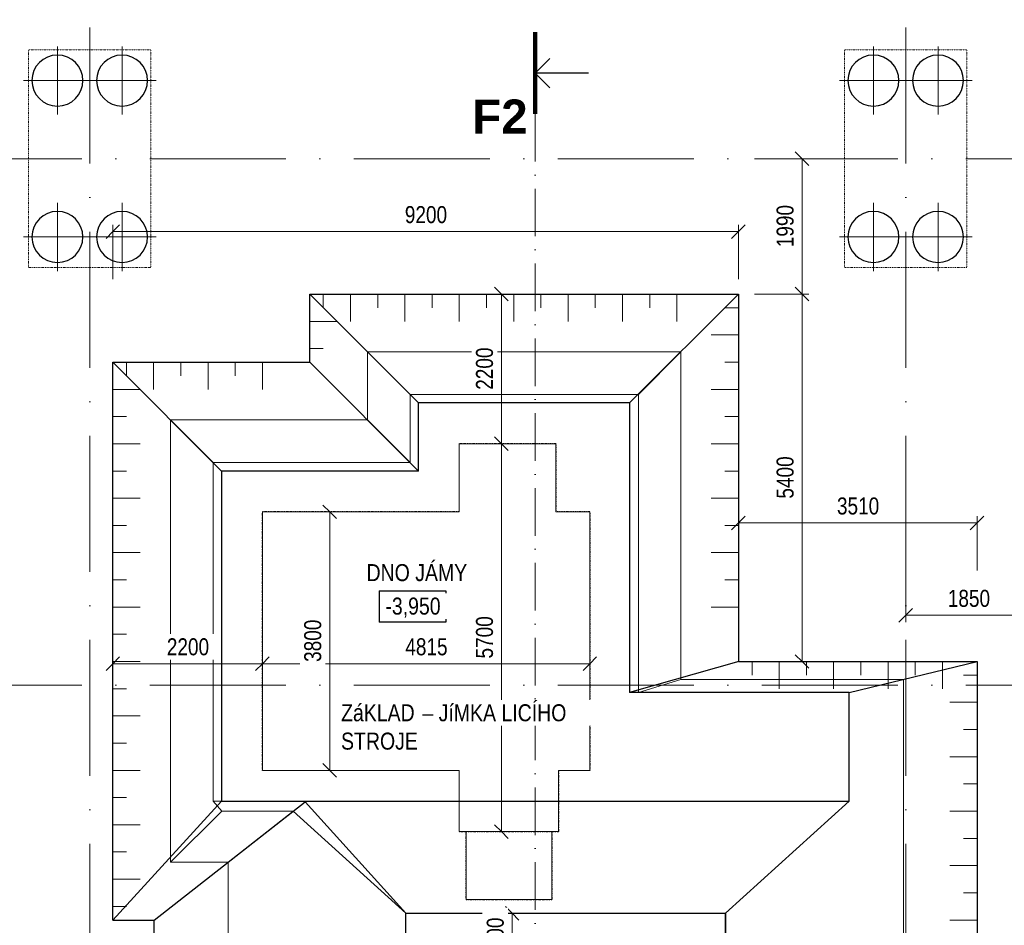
# Model space of a CAD drawing. Header units: millimetres. Extents: x 52781 to 270224, y -9967 to 33961.
# Tile 5 of 19: x 88740 to 103220, y 17222 to 30534. Entities that reach past the tile are written whole.
import ezdxf

# ---------------------------------------------------------------- set-up
doc = ezdxf.new("R2010")
doc.units = ezdxf.units.MM
for name, pattern in [('B_CARA_12', [2.6, 1, -0.8, 0, -0.8]), ('Čerchovaná 20mm', [3000, 2000, -500, 0, -500]), ('Čerchovaná řez', [1100, 700, -200, 0, -200])]:
    doc.linetypes.add(name, pattern=pattern)
for name, color, linetype, lineweight in [('CA_KOTY', 3, 'Continuous', 9), ('CA_KOTY-100', 3, 'Continuous', 9), ('CA_OSY', 5, 'Continuous', 9), ('CA_POHHRA18', 9, 'Continuous', 9), ('CA_POHHRA25', 7, 'Continuous', 13), ('CA_REZY', 1, 'Continuous', 25), ('CA_REZYZNACKY', 1, 'Continuous', 9), ('CA_TEXT25', 7, 'Continuous', 9), ('CA_ZAKLADY25', 7, 'Continuous', 13), ('CA_ZAKLADY5', 1, 'Continuous', 25), ('Terénní útvar', 7, 'Continuous', 13)]:
    doc.layers.add(name, color=color, linetype=linetype, lineweight=lineweight)
doc.styles.add('Arial Narrow', font='ARIALN.TTF', dxfattribs={"height": 250})
doc.styles.add('Arial_1', font='arial.ttf', dxfattribs={"width": 0.8, "height": 250})
doc.styles.add('Arial_B', font='arialbd.ttf', dxfattribs={"height": 500})
doc.dimstyles.new('HP_Přímá_-_2_5_mm_Ariel', dxfattribs={"dimscale": 304.8, "dimtxt": 255.06485, "dimasz": 0.656168, "dimexe": 0.328084, "dimexo": 0.0625, "dimgap": 0.164042, "dimtad": 1, "dimdec": 0, "dimzin": 0, "dimdsep": 46, "dimtxsty": 'Arial_1', "dimblk1": 'OBLIQUE', "dimblk2": 'OBLIQUE', "dimsah": 1, "dimcen": 0.09, "dimazin": 0, "dimtfac": 1, "dimtdec": 4, "dimtix": 1, "dimtmove": 0, "dimatfit": 3, "dimfxl": 2.296588, "dimfxlon": 1, "dimtvp": 1, "dimtfill": 1, "dimtolj": 1, "dimtzin": 0, "dimarcsym": 2})

# ---------------------------------------------------------------- blocks, each defined once
blk = doc.blocks.new('pilota 600 mm - D_750_650-2142272--3_400 _ Vykopy')
at = {"layer": 'CA_POHHRA18'}
for q in [(0, 500), (-500, 0), (0, -500), (500, 0)]:
    blk.add_line((0, 0), q, dxfattribs=at)
blk = doc.blocks.new('pilota 600 mm - D_750_650-2142273--3_400 _ Vykopy')
at = {"layer": 'CA_POHHRA18'}
for q in [(0, 500), (-500, 0), (500, 0), (0, -500)]:
    blk.add_line((0, 0), q, dxfattribs=at)
blk = doc.blocks.new('pilota 600 mm - D_750_650-2142284--3_400 _ Vykopy')
at = {"layer": 'CA_POHHRA18'}
for q in [(0, 500), (-500, 0), (0, -500), (500, 0)]:
    blk.add_line((0, 0), q, dxfattribs=at)
blk = doc.blocks.new('pilota 600 mm - D_750_650-2142285--3_400 _ Vykopy')
at = {"layer": 'CA_POHHRA18'}
for q in [(0, 500), (-500, 0), (500, 0), (0, -500)]:
    blk.add_line((0, 0), q, dxfattribs=at)
blk = doc.blocks.new('Opakovaný detail - 2мм М200-V8--3_400 _ Vykopy')
at = {"layer": 'CA_POHHRA18'}
for p, q in [((-10600, 0), (-10600, 400)), ((-9800, 0), (-9800, 400)), ((-9000, 0), (-9000, 400)), ((-8200, 0), (-8200, 400)), ((-7400, 0), (-7400, 400)), ((-6600, 0), (-6600, 400)), ((-5800, 0), (-5800, 400)), ((-5000, 0), (-5000, 400)), ((-4200, 0), (-4200, 400)), ((-3400, 0), (-3400, 400)), ((-2600, 0), (-2600, 400)), ((-1800, 0), (-1800, 400)), ((-1000, 0), (-1000, 400)), ((-200, 0), (-200, 400)), ((-10200, 0), (-10200, 200)), ((-9400, 0), (-9400, 200)), ((-8600, 0), (-8600, 200)), ((-7800, 0), (-7800, 200)), ((-7000, 0), (-7000, 200)), ((-6200, 0), (-6200, 200)), ((-5400, 0), (-5400, 200)), ((-4600, 0), (-4600, 200)), ((-3800, 0), (-3800, 200)), ((-3000, 0), (-3000, 200)), ((-2200, 0), (-2200, 200)), ((-1400, 0), (-1400, 200)), ((-600, 0), (-600, 200)), ((200, 0), (200, 200)), ((-400, 0), (400, 0)), ((-10800, 0), (-10000, 0)), ((-10000, 0), (-9200, 0)), ((-9200, 0), (-8400, 0)), ((-8400, 0), (-7600, 0)), ((-7600, 0), (-6800, 0)), ((-6800, 0), (-6000, 0)), ((-6000, 0), (-5200, 0)), ((-5200, 0), (-4400, 0)), ((-4400, 0), (-3600, 0)), ((-3600, 0), (-2800, 0)), ((-2800, 0), (-2000, 0)), ((-2000, 0), (-1200, 0)), ((-1200, 0), (-400, 0))]:
    blk.add_line(p, q, dxfattribs=at)
blk = doc.blocks.new('Opakovaný detail - 2мм М200-V3--3_400 _ Vykopy')
at = {"layer": 'CA_POHHRA18'}
for p, q in [((-1800, 0), (-1800, 400)), ((-1000, 0), (-1000, 400)), ((-200, 0), (-200, 400)), ((-1400, 0), (-1400, 200)), ((-600, 0), (-600, 200)), ((200, 0), (200, 200)), ((-2000, 0), (-1200, 0)), ((-1200, 0), (-400, 0)), ((-400, 0), (400, 0))]:
    blk.add_line(p, q, dxfattribs=at)
blk = doc.blocks.new('Opakovaný detail - 2мм М200-V10--3_400 _ Vykopy')
at = {"layer": 'CA_POHHRA18'}
for p, q in [((-200, 0), (-200, 400)), ((200, 0), (200, 200)), ((-400, 0), (400, 0))]:
    blk.add_line(p, q, dxfattribs=at)
blk = doc.blocks.new('Opakovaný detail - 2мм М200-V12--3_400 _ Vykopy')
at = {"layer": 'CA_POHHRA18'}
for p, q in [((-5000, 0), (-5000, 400)), ((-4200, 0), (-4200, 400)), ((-3400, 0), (-3400, 400)), ((-2600, 0), (-2600, 400)), ((-1800, 0), (-1800, 400)), ((-1000, 0), (-1000, 400)), ((-200, 0), (-200, 400)), ((-4600, 0), (-4600, 200)), ((-3800, 0), (-3800, 200)), ((-3000, 0), (-3000, 200)), ((-2200, 0), (-2200, 200)), ((-1400, 0), (-1400, 200)), ((-600, 0), (-600, 200)), ((200, 0), (200, 200)), ((-5200, 0), (-4400, 0)), ((-4400, 0), (-3600, 0)), ((-3600, 0), (-2800, 0)), ((-2800, 0), (-2000, 0)), ((-2000, 0), (-1200, 0)), ((-1200, 0), (-400, 0)), ((-400, 0), (400, 0))]:
    blk.add_line(p, q, dxfattribs=at)
blk = doc.blocks.new('Opakovaný detail - 2мм М200-V13--3_400 _ Vykopy')
at = {"layer": 'CA_POHHRA18'}
for p, q in [((-4200, 0), (-4200, 400)), ((-3400, 0), (-3400, 400)), ((-2600, 0), (-2600, 400)), ((-1800, 0), (-1800, 400)), ((-1000, 0), (-1000, 400)), ((-200, 0), (-200, 400)), ((-3800, 0), (-3800, 200)), ((-3000, 0), (-3000, 200)), ((-2200, 0), (-2200, 200)), ((-1400, 0), (-1400, 200)), ((-600, 0), (-600, 200)), ((200, 0), (200, 200)), ((-400, 0), (400, 0)), ((-4400, 0), (-3600, 0)), ((-3600, 0), (-2800, 0)), ((-2800, 0), (-2000, 0)), ((-2000, 0), (-1200, 0)), ((-1200, 0), (-400, 0))]:
    blk.add_line(p, q, dxfattribs=at)
blk = doc.blocks.new('Opakovaný detail - 2мм М200-V6--3_400 _ Vykopy')
at = {"layer": 'CA_POHHRA18'}
for p, q in [((-7400, 0), (-7400, 400)), ((-6600, 0), (-6600, 400)), ((-5800, 0), (-5800, 400)), ((-5000, 0), (-5000, 400)), ((-4200, 0), (-4200, 400)), ((-3400, 0), (-3400, 400)), ((-2600, 0), (-2600, 400)), ((-1800, 0), (-1800, 400)), ((-1000, 0), (-1000, 400)), ((-200, 0), (-200, 400)), ((-7000, 0), (-7000, 200)), ((-6200, 0), (-6200, 200)), ((-5400, 0), (-5400, 200)), ((-4600, 0), (-4600, 200)), ((-3800, 0), (-3800, 200)), ((-3000, 0), (-3000, 200)), ((-2200, 0), (-2200, 200)), ((-1400, 0), (-1400, 200)), ((-600, 0), (-600, 200)), ((200, 0), (200, 200)), ((-7600, 0), (-6800, 0)), ((-6800, 0), (-6000, 0)), ((-6000, 0), (-5200, 0)), ((-5200, 0), (-4400, 0)), ((-4400, 0), (-3600, 0)), ((-3600, 0), (-2800, 0)), ((-2800, 0), (-2000, 0)), ((-2000, 0), (-1200, 0)), ((-1200, 0), (-400, 0)), ((-400, 0), (400, 0))]:
    blk.add_line(p, q, dxfattribs=at)
blk = doc.blocks.new('Opakovaný detail - 2мм М200-V14--3_400 _ Vykopy')
at = {"layer": 'CA_POHHRA18'}
for p, q in [((-2600, 0), (-2600, 400)), ((-1800, 0), (-1800, 400)), ((-1000, 0), (-1000, 400)), ((-200, 0), (-200, 400)), ((-2200, 0), (-2200, 200)), ((-1400, 0), (-1400, 200)), ((-600, 0), (-600, 200)), ((200, 0), (200, 200)), ((-2800, 0), (-2000, 0)), ((-2000, 0), (-1200, 0)), ((-1200, 0), (-400, 0)), ((-400, 0), (400, 0))]:
    blk.add_line(p, q, dxfattribs=at)
blk = doc.blocks.new('DIMBLOCK28--3_400 _ Vykopy')
at = {"layer": 'CA_KOTY-100'}
for p, q in [((101770, 21779), (101770, 22479)), ((103620, 21779), (103620, 22479)), ((101770, 21779), (101870, 21879)), ((103620, 21779), (103720, 21879)), ((101770, 21779), (101670, 21679)), ((101770, 21779), (103620, 21779)), ((101770, 21779), (101770, 21679)), ((103620, 21779), (103520, 21679)), ((103620, 21779), (103620, 21679))]:
    blk.add_line(p, q, dxfattribs=at)
at = {"layer": 'CA_KOTY-100', "color": 0, "insert": (102389, 22153), "char_height": 250, "width": 734.59, "attachment_point": 1, "line_spacing_factor": 0.941778, "style": 'Arial_1', "bg_fill": 3, "box_fill_scale": 1.25, "bg_fill_color": 256, "bg_fill_true_color": 13158600, "bg_fill_transparency": 0}
blk.add_mtext('1850', dxfattribs=at)
blk = doc.blocks.new('_Oblique')
at = {"color": 0, "linetype": 'ByBlock', "lineweight": -2}
blk.add_line((-0.5, -0.5), (0.5, 0.5), dxfattribs=at)
blk = doc.blocks.new('Řez - HP_rez-422275--3_400 _ Vykopy')
at = {"layer": 'CA_REZYZNACKY', "lineweight": 100}
blk.add_line((-12, 0), (0, 0), dxfattribs=at)
at = {"layer": 'CA_REZYZNACKY', "lineweight": 25}
for p, q in [((-6, 0), (-8.15, -2.15)), ((-6, 0), (-3.85, -2.15)), ((-6, -7.82), (-6, 0))]:
    blk.add_line(p, q, dxfattribs=at)
blk = doc.blocks.new('DIMBLOCK42--3_400 _ Vykopy')
at = {"layer": 'CA_KOTY-100'}
for p, q in [((95982, 17400), (95882, 17500)), ((95982, 17400), (95882, 17400)), ((95982, 17400), (95982, 16800)), ((95982, 17400), (96082, 17300)), ((95982, 17400), (96682, 17400)), ((95982, 16800), (95882, 16900)), ((95982, 16800), (95882, 16800)), ((95982, 16800), (96082, 16700)), ((95982, 16800), (96682, 16800))]:
    blk.add_line(p, q, dxfattribs=at)
at = {"layer": 'CA_KOTY-100', "color": 0, "insert": (95608, 16870), "char_height": 250, "width": 550.94, "attachment_point": 1, "rotation": 90, "line_spacing_factor": 0.941778, "style": 'Arial_1', "bg_fill": 3, "box_fill_scale": 1.25, "bg_fill_color": 256, "bg_fill_true_color": 13158600, "bg_fill_transparency": 0}
blk.add_mtext('600', dxfattribs=at)
blk = doc.blocks.new('DIMBLOCK71--3_400 _ Vykopy')
at = {"layer": 'CA_KOTY-100'}
for p, q in [((92310, 21066), (92310, 21766)), ((97125, 21066), (97125, 21766)), ((92310, 21066), (92410, 21166)), ((97125, 21066), (97225, 21166)), ((92310, 21066), (92210, 20966)), ((92310, 21066), (97125, 21066)), ((92310, 21066), (92310, 20966)), ((97125, 21066), (97025, 20966)), ((97125, 21066), (97125, 20966))]:
    blk.add_line(p, q, dxfattribs=at)
at = {"layer": 'CA_KOTY-100', "color": 0, "insert": (94411, 21441), "char_height": 250, "width": 734.59, "attachment_point": 1, "line_spacing_factor": 0.941778, "style": 'Arial_1', "bg_fill": 3, "box_fill_scale": 1.25, "bg_fill_color": 256, "bg_fill_true_color": 13158600, "bg_fill_transparency": 0}
blk.add_mtext('4815', dxfattribs=at)
blk = doc.blocks.new('DIMBLOCK72--3_400 _ Vykopy')
at = {"layer": 'CA_KOTY-100'}
for p, q in [((93299, 23300), (93199, 23400)), ((93299, 23300), (92599, 23300)), ((93299, 19500), (93299, 23300)), ((93299, 23300), (93399, 23200)), ((93299, 23300), (93399, 23300)), ((93299, 19500), (93199, 19600)), ((93299, 19500), (92599, 19500)), ((93299, 19500), (93399, 19400)), ((93299, 19500), (93399, 19500))]:
    blk.add_line(p, q, dxfattribs=at)
at = {"layer": 'CA_KOTY-100', "color": 0, "insert": (92924, 21094), "char_height": 250, "width": 734.59, "attachment_point": 1, "rotation": 90, "line_spacing_factor": 0.941778, "style": 'Arial_1', "bg_fill": 3, "box_fill_scale": 1.25, "bg_fill_color": 256, "bg_fill_true_color": 13158600, "bg_fill_transparency": 0}
blk.add_mtext('3800', dxfattribs=at)
blk = doc.blocks.new('DIMBLOCK73--3_400 _ Vykopy')
at = {"layer": 'CA_KOTY-100'}
for p, q in [((95825, 24300), (95725, 24400)), ((95825, 24300), (95725, 24300)), ((95825, 24300), (95825, 18600)), ((95825, 24300), (95925, 24200)), ((95825, 24300), (96525, 24300)), ((95825, 18600), (95725, 18700)), ((95825, 18600), (95725, 18600)), ((95825, 18600), (95925, 18500)), ((95825, 18600), (96525, 18600))]:
    blk.add_line(p, q, dxfattribs=at)
at = {"layer": 'CA_KOTY-100', "color": 0, "insert": (95450, 21144), "char_height": 250, "width": 734.59, "attachment_point": 1, "rotation": 90, "line_spacing_factor": 0.941778, "style": 'Arial_1', "bg_fill": 3, "box_fill_scale": 1.25, "bg_fill_color": 256, "bg_fill_true_color": 13158600, "bg_fill_transparency": 0}
blk.add_mtext('5700', dxfattribs=at)
blk = doc.blocks.new('DIMBLOCK78--3_400 _ Vykopy')
at = {"layer": 'CA_KOTY-100'}
for p, q in [((90110, 27419), (90210, 27519)), ((90110, 27419), (90110, 27519)), ((99310, 27419), (99410, 27519)), ((99310, 27419), (99310, 27519)), ((90110, 27419), (90010, 27319)), ((90110, 27419), (99310, 27419)), ((90110, 27419), (90110, 26719)), ((99310, 27419), (99210, 27319)), ((99310, 27419), (99310, 26719))]:
    blk.add_line(p, q, dxfattribs=at)
at = {"layer": 'CA_KOTY-100', "color": 0, "insert": (94404, 27794), "char_height": 250, "width": 734.59, "attachment_point": 1, "line_spacing_factor": 0.941778, "style": 'Arial_1', "bg_fill": 3, "box_fill_scale": 1.25, "bg_fill_color": 256, "bg_fill_true_color": 13158600, "bg_fill_transparency": 0}
blk.add_mtext('9200', dxfattribs=at)
blk = doc.blocks.new('DIMBLOCK79--3_400 _ Vykopy')
at = {"layer": 'CA_KOTY-100'}
for p, q in [((99310, 23136), (99310, 23836)), ((99310, 23136), (99410, 23236)), ((102820, 23136), (102920, 23236)), ((102820, 23136), (102820, 23236)), ((99310, 23136), (99210, 23036)), ((99310, 23136), (102820, 23136)), ((99310, 23136), (99310, 23036)), ((102820, 23136), (102720, 23036)), ((102820, 23136), (102820, 22436))]:
    blk.add_line(p, q, dxfattribs=at)
at = {"layer": 'CA_KOTY-100', "color": 0, "insert": (100759, 23511), "char_height": 250, "width": 734.59, "attachment_point": 1, "line_spacing_factor": 0.941778, "style": 'Arial_1', "bg_fill": 3, "box_fill_scale": 1.25, "bg_fill_color": 256, "bg_fill_true_color": 13158600, "bg_fill_transparency": 0}
blk.add_mtext('3510', dxfattribs=at)
blk = doc.blocks.new('DIMBLOCK83--3_400 _ Vykopy')
at = {"layer": 'CA_KOTY-100'}
for p, q in [((100245, 28490), (100145, 28590)), ((100245, 28490), (99545, 28490)), ((100245, 26500), (100245, 28490)), ((100245, 28490), (100345, 28390)), ((100245, 28490), (100345, 28490)), ((100245, 26500), (99545, 26500)), ((100245, 26500), (100145, 26600)), ((100245, 26500), (100345, 26400)), ((100245, 26500), (100345, 26500))]:
    blk.add_line(p, q, dxfattribs=at)
at = {"layer": 'CA_KOTY-100', "color": 0, "insert": (99871, 27189), "char_height": 250, "width": 734.59, "attachment_point": 1, "rotation": 90, "line_spacing_factor": 0.941778, "style": 'Arial_1', "bg_fill": 3, "box_fill_scale": 1.25, "bg_fill_color": 256, "bg_fill_true_color": 13158600, "bg_fill_transparency": 0}
blk.add_mtext('1990', dxfattribs=at)
blk = doc.blocks.new('DIMBLOCK84--3_400 _ Vykopy')
at = {"layer": 'CA_KOTY-100'}
for p, q in [((100245, 26500), (99545, 26500)), ((100245, 26500), (100145, 26600)), ((100245, 21100), (100245, 26500)), ((100245, 26500), (100345, 26400)), ((100245, 26500), (100345, 26500)), ((100245, 21100), (100145, 21200)), ((100245, 21100), (99545, 21100)), ((100245, 21100), (100345, 21000)), ((100245, 21100), (100345, 21100))]:
    blk.add_line(p, q, dxfattribs=at)
at = {"layer": 'CA_KOTY-100', "color": 0, "insert": (99871, 23494), "char_height": 250, "width": 734.59, "attachment_point": 1, "rotation": 90, "line_spacing_factor": 0.941778, "style": 'Arial_1', "bg_fill": 3, "box_fill_scale": 1.25, "bg_fill_color": 256, "bg_fill_true_color": 13158600, "bg_fill_transparency": 0}
blk.add_mtext('5400', dxfattribs=at)
blk = doc.blocks.new('DIMBLOCK85--3_400 _ Vykopy')
at = {"layer": 'CA_KOTY-100'}
for p, q in [((90110, 21066), (90110, 21766)), ((92310, 21066), (92310, 21766)), ((90110, 21066), (90210, 21166)), ((92310, 21066), (92410, 21166)), ((90110, 21066), (90010, 20966)), ((90110, 21066), (92310, 21066)), ((90110, 21066), (90110, 20966)), ((92310, 21066), (92210, 20966)), ((92310, 21066), (92310, 20966))]:
    blk.add_line(p, q, dxfattribs=at)
at = {"layer": 'CA_KOTY-100', "color": 0, "insert": (90904, 21441), "char_height": 250, "width": 734.59, "attachment_point": 1, "line_spacing_factor": 0.941778, "style": 'Arial_1', "bg_fill": 3, "box_fill_scale": 1.25, "bg_fill_color": 256, "bg_fill_true_color": 13158600, "bg_fill_transparency": 0}
blk.add_mtext('2200', dxfattribs=at)
blk = doc.blocks.new('DIMBLOCK86--3_400 _ Vykopy')
at = {"layer": 'CA_KOTY-100'}
for p, q in [((95825, 26500), (95725, 26600)), ((95825, 26500), (95725, 26500)), ((95825, 26500), (95825, 24300)), ((95825, 26500), (95925, 26400)), ((95825, 26500), (96525, 26500)), ((95825, 24300), (95725, 24400)), ((95825, 24300), (95725, 24300)), ((95825, 24300), (95925, 24200)), ((95825, 24300), (96525, 24300))]:
    blk.add_line(p, q, dxfattribs=at)
at = {"layer": 'CA_KOTY-100', "color": 0, "insert": (95450, 25094), "char_height": 250, "width": 734.59, "attachment_point": 1, "rotation": 90, "line_spacing_factor": 0.941778, "style": 'Arial_1', "bg_fill": 3, "box_fill_scale": 1.25, "bg_fill_color": 256, "bg_fill_true_color": 13158600, "bg_fill_transparency": 0}
blk.add_mtext('2200', dxfattribs=at)

msp = doc.modelspace()

# ---------------------------------------------------------------- linework, layer by layer
at = {"layer": 'CA_OSY', "linetype": 'Čerchovaná 20mm'}
for p, q in [((89770, 4417.4), (89770, 30533.9)), ((101770, 4417.4), (101770, 30533.9)), ((54652, 28489.9), (155147.7, 28489.9)), ((54652, 20749.9), (155147.7, 20749.9))]:
    msp.add_line(p, q, dxfattribs=at)
at = {"layer": 'CA_POHHRA25', "linetype": 'B_CARA_12'}
for p, q in [((95201, 24300), (95201, 23300)), ((95201, 24300), (96629, 24300)), ((95205, 23300), (95205, 24304)), ((96625, 24304), (95205, 24304)), ((96625, 24304), (96625, 23300)), ((96629, 23300), (96629, 24300)), ((92306, 23300), (92306, 21455.8)), ((92306, 23300), (95205, 23300)), ((92310, 21756.2), (92310, 23304)), ((95205, 23304), (92310, 23304)), ((95205, 23300), (95201, 23300)), ((95205, 23304), (95205, 23300)), ((97125, 23304), (96625, 23304)), ((96625, 23300), (96625, 23304)), ((96629, 23300), (96625, 23300)), ((96625, 23300), (97129, 23300)), ((97125, 23304), (97125, 21442.1)), ((97129, 19500), (97129, 23300)), ((92310, 21756.2), (92306, 21756.5)), ((92306, 21455.8), (92306, 19500)), ((92306, 21455.8), (92310, 21455.6)), ((92310, 20453.4), (92310, 21455.6)), ((97129, 21441.8), (97125, 21442.1)), ((97125, 21141.4), (97125, 19496)), ((97125, 21141.4), (97129, 21141.2)), ((92310, 20453.4), (92306, 20453.7)), ((92306, 20153.1), (92310, 20152.8)), ((92310, 19496), (92310, 20152.8)), ((95205, 19500), (92306, 19500)), ((92310, 19496), (95205, 19496)), ((95201, 19500), (95201, 18599.8)), ((95201, 19500), (95205, 19500)), ((95205, 18595.8), (95205, 19500)), ((95205, 19500), (95205, 19496)), ((97129, 19500), (96665, 19500)), ((96665, 19496), (96665, 19500)), ((96665, 19500), (96665, 18596)), ((96665, 19500), (96669, 19500)), ((96665, 19496), (97125, 19496)), ((96669, 18600), (96669, 19500)), ((96565, 18599.8), (95201, 18599.8)), ((95205, 18595.8), (96565, 18595.8)), ((95301, 18595.8), (95301, 17600)), ((95305, 17596), (95305, 18599.8)), ((95305, 18595.8), (95305, 18599.8)), ((96669, 18600), (96565, 18600)), ((96565, 18596), (96565, 18600)), ((96565, 18599.8), (96565, 17596)), ((96565, 18596), (96665, 18596)), ((96569, 17600), (96569, 18596)), ((96569, 17600), (95301, 17600)), ((95305, 17596), (96565, 17596))]:
    msp.add_line(p, q, dxfattribs=at)
at = {"layer": 'CA_REZY'}
for p, q in [((93005, 25500), (93005, 26500)), ((93005, 26500), (99310, 26500)), ((94605, 24900), (93005, 26500)), ((99310, 26500), (97710, 24900)), ((99310, 26500), (99310, 21099.9)), ((90110, 25500), (93005, 25500)), ((91710, 23900), (90110, 25500)), ((90110, 17300), (90110, 25500)), ((93005, 25500), (94605, 23900)), ((97710, 24900), (94605, 24900)), ((94605, 23900), (94605, 24900)), ((97710, 24900), (97710, 20642.2)), ((94605, 23900), (91710, 23900)), ((91710, 23900), (91710, 19045.3)), ((94027.3, 22139.3), (95007.3, 22139.3)), ((94027.3, 22139.3), (94027.3, 21679.3)), ((95007.3, 22139.3), (95007.3, 21679.3)), ((95007.3, 21679.3), (94027.3, 21679.3)), ((99313.8, 21100.2), (97710, 20642.2)), ((99310, 21099.9), (102820, 21099.9)), ((100938.2, 20642.2), (102820, 21099.9)), ((102820, 21099.9), (102820, 9599.9)), ((100938.2, 20642.2), (97710, 20642.2)), ((100938.2, 19045.3), (100938.2, 20642.2)), ((90110, 17300), (91710, 19045.3)), ((90720, 17300), (92937.5, 19038)), ((91710, 19045.3), (92935, 19045.3)), ((92935, 19045.3), (100938.2, 19045.3)), ((92937.5, 19038), (94420, 17399.9)), ((99120, 17399.9), (100938.2, 19045.3)), ((94420, 17399.9), (99120, 17399.9)), ((94420, 12699.9), (94420, 17399.9)), ((94420, 17399.9), (99120, 17399.9)), ((94420, 12699.9), (94420, 17399.9)), ((99120, 17399.9), (99120, 12699.9)), ((99120, 12699.9), (99120, 17399.9)), ((90110, 17300), (90720, 17300)), ((90720, 8999.9), (90720, 17300))]:
    msp.add_line(p, q, dxfattribs=at)
at = {"layer": 'CA_REZYZNACKY', "linetype": 'Čerchovaná řez'}
msp.add_line((96323.1, 29149.7), (96323.1, 5863.8), dxfattribs=at)
at = {"layer": 'CA_ZAKLADY25', "linetype": 'B_CARA_12', "lineweight": 9}
for p, q in [((88870, 26889.9), (88870, 30089.9)), ((88870, 30089.9), (90670, 30089.9)), ((90670, 30089.9), (90670, 26889.9)), ((100870, 26889.9), (100870, 30089.9)), ((100870, 30089.9), (102670, 30089.9)), ((102670, 30089.9), (102670, 26889.9)), ((90670, 26889.9), (88870, 26889.9)), ((102670, 26889.9), (100870, 26889.9)), ((95205, 23300), (95205, 24300)), ((95205, 24300), (96625, 24300)), ((96625, 24300), (96625, 23300)), ((92310, 19500), (92310, 23300)), ((92310, 23300), (95205, 23300)), ((96625, 23300), (97125, 23300)), ((97125, 23300), (97125, 19500)), ((95205, 19500), (92310, 19500)), ((95205, 18600), (95205, 19500)), ((97125, 19500), (96665, 19500)), ((96665, 19500), (96665, 18600)), ((96665, 18600), (95205, 18600)), ((95305, 17600), (95305, 18595.8)), ((96565, 18595.8), (96565, 17600)), ((96565, 17600), (95305, 17600))]:
    msp.add_line(p, q, dxfattribs=at)
at = {"layer": 'CA_ZAKLADY5'}
for centre, start, end in [((89295, 29639.9), 0, 180), ((90245, 29639.9), 0, 180), ((101295, 29639.9), 0, 180), ((102245, 29639.9), 0, 180), ((89295, 29639.9), 180, 360), ((90245, 29639.9), 180, 0), ((101295, 29639.9), 180, 360), ((102245, 29639.9), 180, 0), ((89295, 27339.9), 0, 180), ((90245, 27339.9), 0, 180), ((101295, 27339.9), 0, 180), ((102245, 27339.9), 0, 180), ((89295, 27339.9), 180, 360), ((90245, 27339.9), 180, 0), ((101295, 27339.9), 180, 360), ((102245, 27339.9), 180, 0)]:
    msp.add_arc(centre, 375, start, end, dxfattribs=at)
at = {"layer": 'Terénní útvar'}
for p, q in [((94480, 25025), (93855, 25650)), ((98464.4, 25650), (93855, 25650)), ((93855, 25650), (93855, 24650)), ((97842.6, 25025), (98464.4, 25650)), ((98464.4, 20836.1), (98464.4, 25650)), ((94480, 25025), (97842.6, 25025)), ((94480, 24025), (94480, 25025)), ((97842.6, 25025), (97842.6, 20642.2)), ((91585, 24025), (90960, 24650)), ((93855, 24650), (90960, 24650)), ((90960, 24650), (90960, 18150)), ((94480, 24025), (93855, 24650)), ((96625, 24300), (95205, 24300)), ((95205, 24300), (95205, 23300)), ((96625, 23300), (96625, 24300)), ((91585, 24025), (94480, 24025)), ((91585, 19045.3), (91585, 24025)), ((95205, 23300), (92310, 23300)), ((92310, 19500), (92310, 23300)), ((97125, 23300), (96625, 23300)), ((97125, 19500), (97125, 23300)), ((97842.6, 20642.2), (98464.4, 20836.1)), ((101735.6, 20836.1), (98464.4, 20836.1)), ((100938.2, 20642.2), (101735.6, 20836.1)), ((101735.6, 10084.4), (101735.6, 20836.1)), ((97842.6, 20642.2), (100938.2, 20642.2)), ((100938.2, 19045.3), (100938.2, 20642.2)), ((92310, 19500), (95205, 19500)), ((95205, 19500), (95205, 18599.8)), ((96665, 18599.8), (96665, 19500)), ((96665, 19500), (97125, 19500)), ((91585, 19045.3), (100938.2, 19045.3)), ((91710.5, 18900.5), (91585, 19045.3)), ((99120, 17399.9), (100938.2, 19045.3)), ((91710.5, 18900.5), (90960, 18150)), ((92762, 18900.5), (91710.5, 18900.5)), ((91804.5, 18150), (92762, 18900.5)), ((92762, 18900.5), (94420, 17399.9)), ((95205, 18599.8), (96665, 18599.8)), ((91804.5, 18150), (90960, 18150)), ((91804.5, 10084.4), (91804.5, 18150)), ((94420, 17399.9), (99120, 17399.9)), ((94420, 12699.9), (94420, 17399.9)), ((99120, 17399.9), (99120, 12699.9))]:
    msp.add_line(p, q, dxfattribs=at)

# ---------------------------------------------------------------- block references
at = {"layer": 'CA_POHHRA18'}
for name, p in [('pilota 600 mm - D_750_650-2142272--3_400 _ Vykopy', (89295, 29639.9)), ('pilota 600 mm - D_750_650-2142284--3_400 _ Vykopy', (101295, 29639.9)), ('pilota 600 mm - D_750_650-2142273--3_400 _ Vykopy', (89295, 27339.9)), ('pilota 600 mm - D_750_650-2142285--3_400 _ Vykopy', (101295, 27339.9))]:
    msp.add_blockref(name, p, dxfattribs=at)
for name, p, rotation in [('pilota 600 mm - D_750_650-2142273--3_400 _ Vykopy', (90245, 29639.9), 180), ('pilota 600 mm - D_750_650-2142285--3_400 _ Vykopy', (102245, 29639.9), 180), ('pilota 600 mm - D_750_650-2142272--3_400 _ Vykopy', (90245, 27339.9), 180), ('pilota 600 mm - D_750_650-2142284--3_400 _ Vykopy', (102245, 27339.9), 180), ('Opakovaný detail - 2мм М200-V12--3_400 _ Vykopy', (93405, 26500), 180), ('Opakovaný detail - 2мм М200-V13--3_400 _ Vykopy', (99310, 26100), 89.99999999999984), ('Opakovaný detail - 2мм М200-V10--3_400 _ Vykopy', (93005, 25900), 270), ('Opakovaný detail - 2мм М200-V3--3_400 _ Vykopy', (90510, 25500), 180), ('Opakovaný detail - 2мм М200-V6--3_400 _ Vykopy', (90110, 17700), 269.9999999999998), ('Opakovaný detail - 2мм М200-V14--3_400 _ Vykopy', (99710, 21099.9), 180), ('Opakovaný detail - 2мм М200-V8--3_400 _ Vykopy', (102820, 20699.9), 89.99999999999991)]:
    msp.add_blockref(name, p, dxfattribs=dict(at, rotation=rotation))
at = {"layer": 'CA_REZYZNACKY', "lineweight": 100, "extrusion": (0, 0, -1), "xscale": 99.99999999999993, "yscale": 99.99999999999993, "zscale": 99.99999999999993, "rotation": 270.0000000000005}
msp.add_blockref('Řez - HP_rez-422275--3_400 _ Vykopy', (-96323.1, 29149.7), dxfattribs=at)

# ---------------------------------------------------------------- texts
at = {"layer": 'CA_REZYZNACKY', "insert": (95395, 29360.7), "char_height": 500, "width": 1002.109, "attachment_point": 1, "style": 'Arial_B'}
msp.add_mtext('F2', dxfattribs=at)
at = {"layer": 'CA_TEXT25', "char_height": 250, "attachment_point": 1, "style": 'Arial Narrow', "bg_fill": 3, "box_fill_scale": 1.25, "bg_fill_color": 256, "bg_fill_true_color": 13158600, "bg_fill_transparency": 0}
for s, insert, width in [('DNO JÁMY', (93841.1, 22531.3), 1795.78), ('ZáKLAD ', (93466.1, 20471.2), 1451.054), ('STROJE', (93466.1, 20054.5), 1378.902)]:
    msp.add_mtext(s, dxfattribs=dict(at, insert=insert, width=width))

# ---------------------------------------------------------------- next in the draw order: texts
for s, insert, width in [('-3,950', (94118.1, 22039.3), 978.059), ('\\fArial Narrow|b0|i0|c238|p34|;–', (94663.3, 20471.2), 192.405)]:
    msp.add_mtext(s, dxfattribs=dict(at, insert=insert, width=width))

# ---------------------------------------------------------------- next in the draw order: dimensions: what is measured, and where the dimension line sits
at = {"layer": 'CA_KOTY'}
for base, p1, p2, override, picture, middle in [((100245.2, 28489.9), (99545.2, 26500), (99545.2, 28489.9), {"dimpost": '<>', "dimfxl": 1989.871126}, 'DIMBLOCK83--3_400 _ Vykopy', (100067.6, 27494.9)), ((95982.1, 16799.9), (96682.1, 17399.9), (96682.1, 16799.9), {"dimpost": '<>', "dimfxl": 600}, 'DIMBLOCK42--3_400 _ Vykopy', (95804.5, 17099.9))]:
    dim = msp.add_linear_dim(base=base, p1=p1, p2=p2, angle=90, dimstyle='HP_Přímá_-_2_5_mm_Ariel', override=override, dxfattribs=at)
    dim.commit()
    dim.dimension.update_dxf_attribs({"geometry": picture, "text_midpoint": middle})
for base, p1, p2, override, picture, middle in [((99310, 27419.4), (90110, 26719.4), (99310, 26719.4), {"dimpost": '<>', "dimfxl": 9200}, 'DIMBLOCK78--3_400 _ Vykopy', (94710, 27597)), ((103620, 21778.8), (101770, 22478.8), (103620, 22478.8), {"dimpost": '<>', "dimfxl": 1850.000008}, 'DIMBLOCK28--3_400 _ Vykopy', (102695, 21956.4))]:
    dim = msp.add_linear_dim(base=base, p1=p1, p2=p2, dimstyle='HP_Přímá_-_2_5_mm_Ariel', override=override, dxfattribs=at)
    dim.commit()
    dim.dimension.update_dxf_attribs({"geometry": picture, "text_midpoint": middle})

# ---------------------------------------------------------------- next in the draw order: dimensions: what is measured, and where the dimension line sits
for base, p1, p2, override, picture, middle in [((102820, 23136), (99310, 23836), (102820, 22436), {"dimpost": '<>', "dimfxl": 3778.945768}, 'DIMBLOCK79--3_400 _ Vykopy', (101065, 23313.7)), ((97125, 21066.5), (92310, 21766.5), (97125, 21766.5), {"dimpost": '<>', "dimfxl": 4815}, 'DIMBLOCK71--3_400 _ Vykopy', (94717.5, 21244.1))]:
    dim = msp.add_linear_dim(base=base, p1=p1, p2=p2, dimstyle='HP_Přímá_-_2_5_mm_Ariel', override=override, dxfattribs=at)
    dim.commit()
    dim.dimension.update_dxf_attribs({"geometry": picture, "text_midpoint": middle})

# ---------------------------------------------------------------- next in the draw order: dimensions: what is measured, and where the dimension line sits
for base, p1, p2, override, picture, middle in [((100245.2, 26500), (99545.2, 21099.9), (99545.2, 26500), {"dimpost": '<>', "dimfxl": 5400.128874}, 'DIMBLOCK84--3_400 _ Vykopy', (100067.6, 23799.9)), ((95824.6, 18599.8), (96524.6, 24300), (96524.6, 18599.8), {"dimpost": '<>', "dimfxl": 5700.159378}, 'DIMBLOCK73--3_400 _ Vykopy', (95646.9, 21449.9)), ((93298.9, 23300), (92598.9, 19500), (92598.9, 23300), {"dimpost": '<>', "dimfxl": 3800}, 'DIMBLOCK72--3_400 _ Vykopy', (93121.1, 21400))]:
    dim = msp.add_linear_dim(base=base, p1=p1, p2=p2, angle=90, dimstyle='HP_Přímá_-_2_5_mm_Ariel', override=override, dxfattribs=at)
    dim.commit()
    dim.dimension.update_dxf_attribs({"geometry": picture, "text_midpoint": middle})
dim = msp.add_linear_dim(base=(92310, 21066.5), p1=(90110, 21766.5), p2=(92310, 21766.5), dimstyle='HP_Přímá_-_2_5_mm_Ariel', override={"dimpost": '<>', "dimfxl": 2200}, dxfattribs=at)
dim.commit()
dim.dimension.update_dxf_attribs({"geometry": 'DIMBLOCK85--3_400 _ Vykopy', "text_midpoint": (91210, 21244.1)})

# ---------------------------------------------------------------- next in the draw order: texts
at = {"layer": 'CA_TEXT25', "insert": (94822.1, 20471.2), "char_height": 250, "width": 2461.181, "attachment_point": 1, "style": 'Arial Narrow', "bg_fill": 3, "box_fill_scale": 1.25, "bg_fill_color": 256, "bg_fill_true_color": 13158600, "bg_fill_transparency": 0}
msp.add_mtext(' JíMKA LICÍHO ', dxfattribs=at)

# ---------------------------------------------------------------- next in the draw order: dimensions: what is measured, and where the dimension line sits
at = {"layer": 'CA_KOTY'}
dim = msp.add_linear_dim(base=(95824.6, 24300), p1=(96524.6, 26500), p2=(96524.6, 24300), angle=90, dimstyle='HP_Přímá_-_2_5_mm_Ariel', override={"dimpost": '<>', "dimfxl": 2200}, dxfattribs=at)
dim.commit()
dim.dimension.update_dxf_attribs({"geometry": 'DIMBLOCK86--3_400 _ Vykopy', "text_midpoint": (95646.9, 25400)})

doc.saveas('drawing.dxf')
